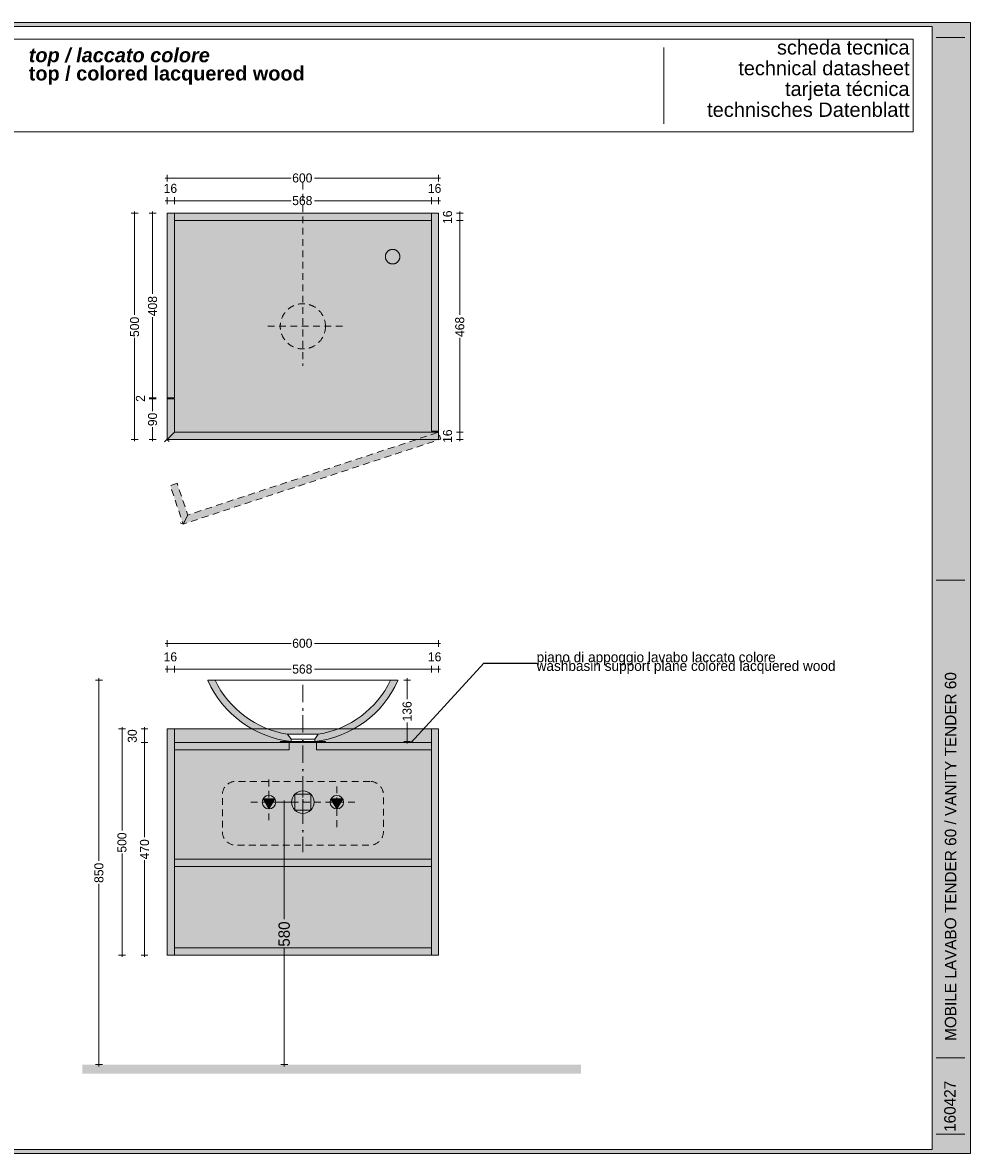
# Model space of a CAD drawing. Extents: x 229962 to 237704, y -185741 to -183241.
# Tile 2 of 4: x 231499 to 233593, y -185741 to -183241. Entities that reach past the tile are written whole.
import ezdxf

# ---------------------------------------------------------------- set-up
doc = ezdxf.new("R2010")
doc.units = 0
doc.header["$MEASUREMENT"] = 0
for name, pattern in [('Achse', [2300, 0, -800, 1500, 0]), ('AStair_dashed', [1800, 800, -1000]), ('Punto & Linea', [67.027776, 35.277777, -17.638888, 0, -14.111111]), ('Tratteggio', [25, 15, -10]), ('Wipeout_Contour', [1000, 0, -1000])]:
    doc.linetypes.add(name, pattern=pattern)
for name, color, linetype, lineweight in [('007-Etichette.AI_Num_Penna__1', 7, 'Continuous', 9), ('007-Etichette.AI_Num_Penna__95', 8, 'Continuous', 13), ('032-Muri Esterni.MVI_Num_Penna__10', 1, 'Continuous', 18), ('032-Muri Esterni.MVI_Num_Penna__1_Num_Penna__1', 7, 'Continuous', 9), ('036-SOLAI_MVI_Num_Penna__10', 1, 'Continuous', 18), ('091-Quote lineari.XII_Num_Penna__1', 7, 'Continuous', 9), ('091-Quote lineari.XII_Num_Penna__10', 1, 'Continuous', 18), ('0_Num_Penna__1', 7, 'Continuous', 9), ('0_Num_Penna__10', 1, 'Continuous', 18), ('0_Num_Penna__91', 255, 'Continuous', 13), ('0_Num_Penna__95', 8, 'Continuous', 13), ('1_Num_Penna__21', 7, 'Continuous', 20), ('Retini_Num_Penna__1', 7, 'Continuous', 9), ('Retini_Num_Penna__21', 7, 'Continuous', 20), ('Retini_Num_Penna__95', 8, 'Continuous', 13), ('SCRITTE_Num_Penna__95', 8, 'Continuous', 13), ('Strumenti_Num_Penna__91', 255, 'Continuous', 13), ('Testi_Num_Penna__1', 7, 'Continuous', 9), ('Testi_Num_Penna__91', 255, 'Continuous', 13)]:
    doc.layers.add(name, color=color, linetype=linetype, lineweight=lineweight)
for name, color, linetype in [('032-Muri Esterni.MVI', 7, 'Continuous'), ('091-Quote lineari.XII', 7, 'Continuous'), ('Retini', 7, 'Continuous')]:
    doc.layers.add(name, color=color, linetype=linetype)
for name, color, linetype, lineweight, true_color in [('032-Muri Esterni.MVI_Num_Penna__2', 7, 'Continuous', 13, 0x747474), ('032-Muri Esterni.MVI_Num_Penna__94', 7, 'Continuous', 13, 0x9f9f9f), ('0_Num_Penna__2', 7, 'Continuous', 13, 0x747474), ('MK_BOXspace_Num_Penna__96', 7, 'Continuous', 13, 0x5f5f5f), ('Retini_Num_Penna__2', 7, 'Continuous', 13, 0x747474)]:
    doc.layers.add(name, color=color, linetype=linetype, lineweight=lineweight, true_color=true_color)
doc.styles.add('GENERATED_STYLE_1', font='txt')
doc.styles.add('GENERATED_STYLE_2', font='txt')
doc.styles.add('GENERATED_STYLE_6', font='txt')
doc.styles.add('GENERATED_STYLE_7', font='txt')
doc.dimstyles.new('GENERATED_STYLE__1', dxfattribs={"dimtxt": 20, "dimasz": 7.6, "dimexe": 0.18, "dimexo": 100, "dimgap": 0.09, "dimtad": 0, "dimtih": 1, "dimtoh": 1, "dimdec": 0, "dimzin": 0, "dimdsep": 46, "dimtxsty": 'GENERATED_STYLE_1', "dimblk": 'ARROWHEAD_0', "dimblk1": 'ARROWHEAD_0', "dimblk2": 'ARROWHEAD_0', "dimcen": 0.09, "dimclrd": 7, "dimclre": 7, "dimclrt": 7, "dimazin": 0, "dimtfac": 1, "dimtdec": 4, "dimtmove": 0, "dimatfit": 3, "dimfxl": 0, "dimtolj": 1, "dimtzin": 0, "dimarcsym": 0})
doc.dimstyles.new('GENERATED_STYLE__2', dxfattribs={"dimtxt": 20, "dimasz": 7.6, "dimexe": 0.18, "dimexo": 100, "dimgap": 0.09, "dimtad": 0, "dimdec": 0, "dimzin": 0, "dimdsep": 46, "dimtxsty": 'GENERATED_STYLE_1', "dimblk": 'ARROWHEAD_0', "dimblk1": 'ARROWHEAD_0', "dimblk2": 'ARROWHEAD_0', "dimcen": 0.09, "dimclrd": 7, "dimclre": 7, "dimclrt": 7, "dimazin": 0, "dimtfac": 1, "dimtdec": 4, "dimtmove": 0, "dimatfit": 3, "dimfxl": 0, "dimtolj": 1, "dimtzin": 0, "dimarcsym": 0})
doc.dimstyles.new('GENERATED_STYLE__3', dxfattribs={"dimtxt": 20, "dimasz": 7.6, "dimexe": 0.18, "dimexo": 500, "dimgap": 0.09, "dimtad": 0, "dimtih": 1, "dimtoh": 1, "dimdec": 0, "dimzin": 0, "dimdsep": 46, "dimtxsty": 'GENERATED_STYLE_1', "dimblk": 'ARROWHEAD_0', "dimblk1": 'ARROWHEAD_0', "dimblk2": 'ARROWHEAD_0', "dimcen": 0.09, "dimclrd": 7, "dimclre": 7, "dimclrt": 7, "dimazin": 0, "dimtfac": 1, "dimtdec": 4, "dimtmove": 0, "dimatfit": 3, "dimfxl": 0, "dimtolj": 1, "dimtzin": 0, "dimarcsym": 0})
doc.dimstyles.new('GENERATED_STYLE__4', dxfattribs={"dimtxt": 20, "dimasz": 7.6, "dimexe": 0.18, "dimexo": 500, "dimgap": 0.09, "dimtad": 0, "dimdec": 0, "dimzin": 0, "dimdsep": 46, "dimtxsty": 'GENERATED_STYLE_1', "dimblk": 'ARROWHEAD_0', "dimblk1": 'ARROWHEAD_0', "dimblk2": 'ARROWHEAD_0', "dimcen": 0.09, "dimclrd": 7, "dimclre": 7, "dimclrt": 7, "dimazin": 0, "dimtfac": 1, "dimtdec": 4, "dimtmove": 0, "dimatfit": 3, "dimfxl": 0, "dimtolj": 1, "dimtzin": 0, "dimarcsym": 0})
doc.dimstyles.new('GENERATED_STYLE__5', dxfattribs={"dimtxt": 25, "dimasz": 7.6, "dimexe": 0.18, "dimexo": 6, "dimgap": 0.09, "dimtad": 0, "dimdec": 0, "dimzin": 0, "dimdsep": 46, "dimtxsty": 'GENERATED_STYLE_1', "dimblk": 'ARROWHEAD_0', "dimblk1": 'ARROWHEAD_0', "dimblk2": 'ARROWHEAD_0', "dimcen": 0.09, "dimclrd": 1, "dimclre": 1, "dimclrt": 1, "dimazin": 0, "dimtfac": 1, "dimtdec": 4, "dimtmove": 0, "dimatfit": 3, "dimfxl": 0, "dimtolj": 1, "dimtzin": 0, "dimarcsym": 0})
doc.dimstyles.new('GENERATED_STYLE__6', dxfattribs={"dimtxt": 0.18, "dimasz": 4.56, "dimexe": 0.18, "dimexo": 0.0625, "dimgap": 0.09, "dimtad": 0, "dimtih": 1, "dimtoh": 1, "dimdec": 4, "dimzin": 0, "dimdsep": 46, "dimcen": 0.09, "dimadec": 0, "dimazin": 0, "dimtfac": 1, "dimtdec": 4, "dimtmove": 0, "dimatfit": 3, "dimldrblk": 'ARROWHEAD_11', "dimfxl": 0, "dimtolj": 1, "dimtzin": 0, "dimarcsym": 0})

# ---------------------------------------------------------------- blocks, each defined once
blk = doc.blocks.new('Arco_1', base_point=(232417.9, -184144.4))
at = {"layer": '032-Muri Esterni.MVI_Num_Penna__2', "linetype": 'Continuous'}
for p, q in [((231817.3, -184162.4), (231812.4, -184167.6)), ((231817.3, -184162.4), (231822.4, -184167.3)), ((231853.1, -184349.7), (231856.2, -184343.3)), ((231853.1, -184349.7), (231846.7, -184346.7))]:
    blk.add_line(p, q, dxfattribs=at)
at = {"layer": '032-Muri Esterni.MVI_Num_Penna__94', "linetype": 'Achse'}
blk.add_arc((232417.9, -184144.4), 600.9, 181.7184, 199.9743, dxfattribs=at)
blk = doc.blocks.new('*D4')
at = {"layer": '091-Quote lineari.XII_Num_Penna__1', "linetype": 'Continuous'}
for p, q in [((231813.9, -183634.7), (231817.9, -183634.7)), ((231817.9, -183642.2), (231817.9, -183627.2)), ((231817.9, -183634.7), (231833.9, -183634.7)), ((231833.9, -183642.2), (231833.9, -183627.2))]:
    blk.add_line(p, q, dxfattribs=at)
at = {"layer": '091-Quote lineari.XII_Num_Penna__1', "char_height": 20, "attachment_point": 7, "style": 'GENERATED_STYLE_1'}
for s, insert in [('{16}', (231810.2, -183617.7)), ('{16}', (232394.2, -183617.7)), ('{568}', (232094.3, -183644.7))]:
    blk.add_mtext(s, dxfattribs=dict(at, insert=insert))
blk = doc.blocks.new('ARROWHEAD_0')
at = {"color": 0, "linetype": 'Continuous', "lineweight": 0}
for p, q in [((0, 0), (-1, 0)), ((0, -0.5), (0, 0.5))]:
    blk.add_line(p, q, dxfattribs=at)
blk = doc.blocks.new('*D6')
at = {"layer": '091-Quote lineari.XII_Num_Penna__1', "linetype": 'Continuous'}
for p, q in [((231833.9, -183642.2), (231833.9, -183627.2)), ((231833.9, -183634.7), (232092.3, -183634.7)), ((232143.4, -183634.7), (232401.9, -183634.7)), ((232401.9, -183642.2), (232401.9, -183627.2))]:
    blk.add_line(p, q, dxfattribs=at)
at = {"layer": '091-Quote lineari.XII_Num_Penna__1', "char_height": 20, "attachment_point": 7, "style": 'GENERATED_STYLE_1'}
for s, insert in [('{16}', (231810.2, -183617.7)), ('{16}', (232394.2, -183617.7)), ('{568}', (232094.3, -183644.7))]:
    blk.add_mtext(s, dxfattribs=dict(at, insert=insert))
blk = doc.blocks.new('*D7')
at = {"layer": '091-Quote lineari.XII_Num_Penna__1', "linetype": 'Continuous'}
for p, q in [((232401.9, -183642.2), (232401.9, -183627.2)), ((232401.9, -183634.7), (232417.9, -183634.7)), ((232417.9, -183642.2), (232417.9, -183627.2)), ((232417.9, -183634.7), (232421.9, -183634.7))]:
    blk.add_line(p, q, dxfattribs=at)
at = {"layer": '091-Quote lineari.XII_Num_Penna__1', "char_height": 20, "attachment_point": 7, "style": 'GENERATED_STYLE_1'}
for s, insert in [('{16}', (231810.2, -183617.7)), ('{16}', (232394.2, -183617.7)), ('{568}', (232094.3, -183644.7))]:
    blk.add_mtext(s, dxfattribs=dict(at, insert=insert))
blk = doc.blocks.new('*D8')
at = {"layer": '091-Quote lineari.XII_Num_Penna__1', "linetype": 'Continuous'}
for p, q in [((231813.9, -183584.7), (231817.9, -183584.7)), ((231817.9, -183592.2), (231817.9, -183577.2)), ((231817.9, -183584.7), (232092.3, -183584.7)), ((232143.4, -183584.7), (232417.9, -183584.7)), ((232417.9, -183592.2), (232417.9, -183577.2)), ((232417.9, -183584.7), (232421.9, -183584.7))]:
    blk.add_line(p, q, dxfattribs=at)
at = {"layer": '091-Quote lineari.XII_Num_Penna__1', "insert": (232094.3, -183594.7), "char_height": 20, "attachment_point": 7, "style": 'GENERATED_STYLE_1'}
blk.add_mtext('{600}', dxfattribs=at)
blk = doc.blocks.new('*D9')
at = {"layer": '091-Quote lineari.XII_Num_Penna__1', "linetype": 'Continuous'}
for p, q in [((231793.4, -184072.4), (231778.4, -184072.4)), ((231785.9, -184099.7), (231785.9, -184072.4)), ((231785.9, -184162.4), (231785.9, -184135.1)), ((231793.4, -184162.4), (231778.4, -184162.4)), ((231785.9, -184166.4), (231785.9, -184162.4))]:
    blk.add_line(p, q, dxfattribs=at)
at = {"layer": '091-Quote lineari.XII_Num_Penna__1', "char_height": 20, "attachment_point": 7, "rotation": 90, "style": 'GENERATED_STYLE_1'}
for s, insert in [('{408}', (231795.9, -183890)), ('{2}', (231768.9, -184079.3)), ('{90}', (231795.9, -184133.1))]:
    blk.add_mtext(s, dxfattribs=dict(at, insert=insert))
blk = doc.blocks.new('*D10')
at = {"layer": '091-Quote lineari.XII_Num_Penna__1', "linetype": 'Continuous'}
for p, q in [((231793.4, -184070.4), (231778.4, -184070.4)), ((231785.9, -184072.4), (231785.9, -184070.4)), ((231793.4, -184072.4), (231778.4, -184072.4))]:
    blk.add_line(p, q, dxfattribs=at)
at = {"layer": '091-Quote lineari.XII_Num_Penna__1', "char_height": 20, "attachment_point": 7, "rotation": 90, "style": 'GENERATED_STYLE_1'}
for s, insert in [('{408}', (231795.9, -183890)), ('{2}', (231768.9, -184079.3)), ('{90}', (231795.9, -184133.1))]:
    blk.add_mtext(s, dxfattribs=dict(at, insert=insert))
blk = doc.blocks.new('*D11')
at = {"layer": '091-Quote lineari.XII_Num_Penna__1', "linetype": 'Continuous'}
for p, q in [((231793.4, -183662.4), (231778.4, -183662.4)), ((231785.9, -183662.4), (231785.9, -183658.4)), ((231785.9, -183840.9), (231785.9, -183662.4)), ((231785.9, -184070.4), (231785.9, -183892)), ((231793.4, -184070.4), (231778.4, -184070.4))]:
    blk.add_line(p, q, dxfattribs=at)
at = {"layer": '091-Quote lineari.XII_Num_Penna__1', "char_height": 20, "attachment_point": 7, "rotation": 90, "style": 'GENERATED_STYLE_1'}
for s, insert in [('{408}', (231795.9, -183890)), ('{2}', (231768.9, -184079.3)), ('{90}', (231795.9, -184133.1))]:
    blk.add_mtext(s, dxfattribs=dict(at, insert=insert))
blk = doc.blocks.new('*D12')
at = {"layer": '091-Quote lineari.XII_Num_Penna__1', "linetype": 'Continuous'}
for p, q in [((231753.6, -183662.4), (231738.6, -183662.4)), ((231746.1, -183662.4), (231746.1, -183658.4)), ((231746.1, -183886.9), (231746.1, -183662.4)), ((231746.1, -184162.4), (231746.1, -183938)), ((231753.6, -184162.4), (231738.6, -184162.4)), ((231746.1, -184166.4), (231746.1, -184162.4))]:
    blk.add_line(p, q, dxfattribs=at)
at = {"layer": '091-Quote lineari.XII_Num_Penna__1', "insert": (231756.1, -183936), "char_height": 20, "attachment_point": 7, "rotation": 90, "style": 'GENERATED_STYLE_1'}
blk.add_mtext('{500}', dxfattribs=at)
blk = doc.blocks.new('*D13')
at = {"layer": '091-Quote lineari.XII_Num_Penna__1', "linetype": 'Continuous'}
for p, q in [((232472.3, -184146.4), (232457.3, -184146.4)), ((232464.8, -184162.4), (232464.8, -184146.4)), ((232472.3, -184162.4), (232457.3, -184162.4)), ((232464.8, -184166.4), (232464.8, -184162.4))]:
    blk.add_line(p, q, dxfattribs=at)
at = {"layer": '091-Quote lineari.XII_Num_Penna__1', "char_height": 20, "attachment_point": 7, "rotation": 90, "style": 'GENERATED_STYLE_1'}
for s, insert in [('{16}', (232447.8, -183686.1)), ('{468}', (232474.8, -183936)), ('{16}', (232447.8, -184170.1))]:
    blk.add_mtext(s, dxfattribs=dict(at, insert=insert))
blk = doc.blocks.new('*D14')
at = {"layer": '091-Quote lineari.XII_Num_Penna__1', "linetype": 'Continuous'}
for p, q in [((232472.3, -183678.4), (232457.3, -183678.4)), ((232464.8, -183886.9), (232464.8, -183678.4)), ((232464.8, -184146.4), (232464.8, -183938)), ((232472.3, -184146.4), (232457.3, -184146.4))]:
    blk.add_line(p, q, dxfattribs=at)
at = {"layer": '091-Quote lineari.XII_Num_Penna__1', "char_height": 20, "attachment_point": 7, "rotation": 90, "style": 'GENERATED_STYLE_1'}
for s, insert in [('{16}', (232447.8, -183686.1)), ('{468}', (232474.8, -183936)), ('{16}', (232447.8, -184170.1))]:
    blk.add_mtext(s, dxfattribs=dict(at, insert=insert))
blk = doc.blocks.new('*D15')
at = {"layer": '091-Quote lineari.XII_Num_Penna__1', "linetype": 'Continuous'}
for p, q in [((232472.3, -183662.4), (232457.3, -183662.4)), ((232464.8, -183662.4), (232464.8, -183658.4)), ((232464.8, -183678.4), (232464.8, -183662.4)), ((232472.3, -183678.4), (232457.3, -183678.4))]:
    blk.add_line(p, q, dxfattribs=at)
at = {"layer": '091-Quote lineari.XII_Num_Penna__1', "char_height": 20, "attachment_point": 7, "rotation": 90, "style": 'GENERATED_STYLE_1'}
for s, insert in [('{16}', (232447.8, -183686.1)), ('{468}', (232474.8, -183936)), ('{16}', (232447.8, -184170.1))]:
    blk.add_mtext(s, dxfattribs=dict(at, insert=insert))
blk = doc.blocks.new('*D16')
at = {"layer": '091-Quote lineari.XII_Num_Penna__1', "linetype": 'Continuous'}
for p, q in [((231813.9, -184670.3), (231817.9, -184670.3)), ((231817.9, -184677.8), (231817.9, -184662.8)), ((231817.9, -184670.3), (231833.9, -184670.3)), ((231833.9, -184677.8), (231833.9, -184662.8))]:
    blk.add_line(p, q, dxfattribs=at)
at = {"layer": '091-Quote lineari.XII_Num_Penna__1', "char_height": 20, "attachment_point": 7, "style": 'GENERATED_STYLE_1'}
for s, insert in [('{16}', (231810.2, -184653.3)), ('{16}', (232394.2, -184653.3)), ('{568}', (232094.3, -184680.3))]:
    blk.add_mtext(s, dxfattribs=dict(at, insert=insert))
blk = doc.blocks.new('*D17')
at = {"layer": '091-Quote lineari.XII_Num_Penna__1', "linetype": 'Continuous'}
for p, q in [((231833.9, -184677.8), (231833.9, -184662.8)), ((231833.9, -184670.3), (232092.3, -184670.3)), ((232143.4, -184670.3), (232401.9, -184670.3)), ((232401.9, -184677.8), (232401.9, -184662.8))]:
    blk.add_line(p, q, dxfattribs=at)
at = {"layer": '091-Quote lineari.XII_Num_Penna__1', "char_height": 20, "attachment_point": 7, "style": 'GENERATED_STYLE_1'}
for s, insert in [('{16}', (231810.2, -184653.3)), ('{16}', (232394.2, -184653.3)), ('{568}', (232094.3, -184680.3))]:
    blk.add_mtext(s, dxfattribs=dict(at, insert=insert))
blk = doc.blocks.new('*D18')
at = {"layer": '091-Quote lineari.XII_Num_Penna__1', "linetype": 'Continuous'}
for p, q in [((232401.9, -184677.8), (232401.9, -184662.8)), ((232401.9, -184670.3), (232417.9, -184670.3)), ((232417.9, -184677.8), (232417.9, -184662.8)), ((232417.9, -184670.3), (232421.9, -184670.3))]:
    blk.add_line(p, q, dxfattribs=at)
at = {"layer": '091-Quote lineari.XII_Num_Penna__1', "char_height": 20, "attachment_point": 7, "style": 'GENERATED_STYLE_1'}
for s, insert in [('{16}', (231810.2, -184653.3)), ('{16}', (232394.2, -184653.3)), ('{568}', (232094.3, -184680.3))]:
    blk.add_mtext(s, dxfattribs=dict(at, insert=insert))
blk = doc.blocks.new('*D19')
at = {"layer": '091-Quote lineari.XII_Num_Penna__1', "linetype": 'Continuous'}
for p, q in [((231813.9, -184613.3), (231817.9, -184613.3)), ((231817.9, -184620.8), (231817.9, -184605.8)), ((231817.9, -184613.3), (232092.3, -184613.3)), ((232143.4, -184613.3), (232417.9, -184613.3)), ((232417.9, -184620.8), (232417.9, -184605.8)), ((232417.9, -184613.3), (232421.9, -184613.3))]:
    blk.add_line(p, q, dxfattribs=at)
at = {"layer": '091-Quote lineari.XII_Num_Penna__1', "insert": (232094.3, -184623.3), "char_height": 20, "attachment_point": 7, "style": 'GENERATED_STYLE_1'}
blk.add_mtext('{600}', dxfattribs=at)
blk = doc.blocks.new('*D20')
at = {"layer": '091-Quote lineari.XII_Num_Penna__1', "linetype": 'Continuous'}
for p, q in [((231775.6, -184832.3), (231760.6, -184832.3)), ((231768.1, -185041.7), (231768.1, -184832.3)), ((231768.1, -185302.3), (231768.1, -185092.8)), ((231775.6, -185302.3), (231760.6, -185302.3)), ((231768.1, -185306.3), (231768.1, -185302.3))]:
    blk.add_line(p, q, dxfattribs=at)
at = {"layer": '091-Quote lineari.XII_Num_Penna__1', "char_height": 20, "attachment_point": 7, "rotation": 90, "style": 'GENERATED_STYLE_1'}
for s, insert in [('{30}', (231751.1, -184833)), ('{470}', (231778.1, -185090.8))]:
    blk.add_mtext(s, dxfattribs=dict(at, insert=insert))
blk = doc.blocks.new('*D21')
at = {"layer": '091-Quote lineari.XII_Num_Penna__1', "linetype": 'Continuous'}
for p, q in [((231775.6, -184802.3), (231760.6, -184802.3)), ((231768.1, -184802.3), (231768.1, -184798.3)), ((231768.1, -184832.3), (231768.1, -184802.3)), ((231775.6, -184832.3), (231760.6, -184832.3))]:
    blk.add_line(p, q, dxfattribs=at)
at = {"layer": '091-Quote lineari.XII_Num_Penna__1', "char_height": 20, "attachment_point": 7, "rotation": 90, "style": 'GENERATED_STYLE_1'}
for s, insert in [('{30}', (231751.1, -184833)), ('{470}', (231778.1, -185090.8))]:
    blk.add_mtext(s, dxfattribs=dict(at, insert=insert))
blk = doc.blocks.new('*D22')
at = {"layer": '091-Quote lineari.XII_Num_Penna__1', "linetype": 'Continuous'}
for p, q in [((231725.7, -184802.3), (231710.7, -184802.3)), ((231718.2, -184802.3), (231718.2, -184798.3)), ((231718.2, -185026.7), (231718.2, -184802.3)), ((231718.2, -185302.3), (231718.2, -185077.8)), ((231725.7, -185302.3), (231710.7, -185302.3)), ((231718.2, -185306.3), (231718.2, -185302.3))]:
    blk.add_line(p, q, dxfattribs=at)
at = {"layer": '091-Quote lineari.XII_Num_Penna__1', "insert": (231728.2, -185075.8), "char_height": 20, "attachment_point": 7, "rotation": 90, "style": 'GENERATED_STYLE_1'}
blk.add_mtext('{500}', dxfattribs=at)
blk = doc.blocks.new('*D23')
at = {"layer": '091-Quote lineari.XII_Num_Penna__10', "linetype": 'Continuous'}
for p, q in [((232084.3, -184964.3), (232069.3, -184964.3)), ((232076.8, -184964.3), (232076.8, -184960.3)), ((232076.8, -185222.8), (232076.8, -184964.3)), ((232076.8, -185544.3), (232076.8, -185285.7)), ((232084.3, -185544.3), (232069.3, -185544.3)), ((232076.8, -185548.3), (232076.8, -185544.3))]:
    blk.add_line(p, q, dxfattribs=at)
at = {"layer": '091-Quote lineari.XII_Num_Penna__10', "insert": (232089.3, -185283.7), "char_height": 25, "attachment_point": 7, "rotation": 90, "style": 'GENERATED_STYLE_1'}
blk.add_mtext('{580}', dxfattribs=at)
blk = doc.blocks.new('*D28')
at = {"layer": '091-Quote lineari.XII_Num_Penna__1', "linetype": 'Continuous'}
for p, q in [((231674.8, -184694.3), (231659.8, -184694.3)), ((231667.3, -184694.3), (231667.3, -184690.3)), ((231667.3, -185093.7), (231667.3, -184694.3)), ((231667.3, -185544.3), (231667.3, -185144.8)), ((231674.8, -185544.3), (231659.8, -185544.3)), ((231667.3, -185548.3), (231667.3, -185544.3))]:
    blk.add_line(p, q, dxfattribs=at)
at = {"layer": '091-Quote lineari.XII_Num_Penna__1', "insert": (231677.3, -185142.8), "char_height": 20, "attachment_point": 7, "rotation": 90, "style": 'GENERATED_STYLE_1'}
blk.add_mtext('{850}', dxfattribs=at)
blk = doc.blocks.new('ARROWHEAD_11')
at = {"color": 0, "linetype": 'Continuous', "lineweight": 0}
blk.add_line((0, 0), (-1, 0), dxfattribs=at)
at = {"color": 0, "linetype": 'Continuous', "lineweight": 0, "const_width": 0.25, "flags": 128}
blk.add_lwpolyline([(-0.125, 0, 1), (0.125, 0, 1)], format="xyb", close=True, dxfattribs=at)
blk = doc.blocks.new('*D58')
at = {"layer": '091-Quote lineari.XII_Num_Penna__1', "linetype": 'Continuous'}
for p, q in [((232355.9, -184694.3), (232340.9, -184694.3)), ((232348.4, -184694.3), (232348.4, -184690.3)), ((232348.4, -184736.7), (232348.4, -184694.3)), ((232348.4, -184830.3), (232348.4, -184787.8)), ((232355.9, -184830.3), (232340.9, -184830.3)), ((232348.4, -184834.3), (232348.4, -184830.3))]:
    blk.add_line(p, q, dxfattribs=at)
at = {"layer": '091-Quote lineari.XII_Num_Penna__1', "insert": (232358.4, -184785.8), "char_height": 20, "attachment_point": 7, "rotation": 90, "style": 'GENERATED_STYLE_1'}
blk.add_mtext('{136}', dxfattribs=at)

msp = doc.modelspace()

# ---------------------------------------------------------------- hatches: boundary and pattern name
at = {"layer": '0_Num_Penna__10', "linetype": 'Continuous'}
for points in [[(232100.2, -184946.3), (232135.6, -184946.3), (232135.6, -184981.6), (232100.2, -184981.6)], [(232042.9, -184979.3), (232055.9, -184956.8), (232029.9, -184956.8)], [(232192.9, -184979.3), (232179.9, -184956.8), (232205.9, -184956.8)]]:
    msp.add_hatch(color=256, dxfattribs=at).paths.add_polyline_path(points, flags=0)
at = {"layer": '0_Num_Penna__91', "linetype": 'Continuous'}
for points in [[(231817.9, -184162.4), (232417.9, -184162.4), (232417.9, -183662.4), (231817.9, -183662.4)], [(231817.9, -183662.4), (231833.9, -183662.4), (231833.9, -184070.4), (231817.9, -184070.4)], [(231833.9, -183678.4), (231833.9, -183662.4), (232401.9, -183662.4), (232401.9, -183678.4)], [(232401.9, -183662.4), (232417.9, -183662.4), (232417.9, -184144.4), (232401.9, -184144.4)], [(231833.9, -184072.4), (231817.9, -184072.4), (231817.9, -184146.4), (231817.9, -184162.4), (231833.9, -184162.4), (232417.9, -184162.4), (232417.9, -184146.4), (231833.9, -184146.4)], [(231840.1, -184259.2), (231824.9, -184264.2), (231848.1, -184334.5), (231853.1, -184349.7), (231868.3, -184344.7), (232422.9, -184161.6), (232417.9, -184146.4), (231863.3, -184329.5)], [(231817.9, -185302.3), (232417.9, -185302.3), (232417.9, -184802.3), (231817.9, -184802.3)]]:
    msp.add_hatch(color=256, dxfattribs=at).paths.add_polyline_path(points, flags=0)
at = {"layer": 'MK_BOXspace_Num_Penna__96', "linetype": 'Continuous'}
msp.add_hatch(color=256, dxfattribs=at).paths.add_polyline_path([(231630.3, -185564.3), (232732.9, -185564.3), (232732.9, -185544.3), (231630.3, -185544.3)], flags=0)
at = {"layer": 'Retini_Num_Penna__2', "linetype": 'Continuous'}
for points in [[(231833.9, -184802.3), (231817.9, -184802.3), (231817.9, -185302.3), (231833.9, -185302.3)], [(232417.9, -184802.3), (232401.9, -184802.3), (232401.9, -185302.3), (232417.9, -185302.3)], [(231833.9, -185090.3), (231833.9, -185106.3), (232401.9, -185106.3), (232401.9, -185090.3)], [(231833.9, -185286.3), (231833.9, -185302.3), (232401.9, -185302.3), (232401.9, -185286.3)]]:
    msp.add_hatch(color=256, dxfattribs=at).paths.add_polyline_path(points, flags=0)

# ---------------------------------------------------------------- linework, layer by layer
at = {"layer": '032-Muri Esterni.MVI_Num_Penna__10', "linetype": 'Continuous'}
for centre, radius in [((232117.9, -184964.3), 25), ((232042.9, -184964.3), 15), ((232192.9, -184964.3), 15)]:
    msp.add_circle(centre, radius, dxfattribs=at)
at = {"layer": '032-Muri Esterni.MVI_Num_Penna__1_Num_Penna__1', "linetype": 'AStair_dashed'}
msp.add_circle((232316.2, -183758.4), 16, dxfattribs=at)
at = {"layer": '032-Muri Esterni.MVI_Num_Penna__94', "linetype": 'Continuous'}
for p, q in [((231833.9, -184146.4), (231817.9, -184162.4)), ((231863.3, -184329.5), (231853.1, -184349.7))]:
    msp.add_line(p, q, dxfattribs=at)
at = {"layer": '032-Muri Esterni.MVI_Num_Penna__94', "linetype": 'Tratteggio', "flags": 128}
msp.add_lwpolyline([(232265.9, -184918.3), (231969.9, -184918.3, 0.414214), (231939.9, -184948.3), (231939.9, -185029.3, 0.414214), (231969.9, -185059.3), (232265.9, -185059.3, 0.414214), (232295.9, -185029.3), (232295.9, -184948.3, 0.414214)], format="xyb", close=True, dxfattribs=at)
at = {"layer": '032-Muri Esterni.MVI_Num_Penna__94', "linetype": 'Tratteggio'}
msp.add_circle((232117.9, -183912.4), 50, dxfattribs=at)
at = {"layer": '036-SOLAI_MVI_Num_Penna__10', "linetype": 'Tratteggio'}
for p, q in [((232117.9, -183594.7), (232117.9, -183999.4)), ((232205.4, -183912.4), (232030.4, -183912.4)), ((232042.9, -184914.3), (232042.9, -185014.3)), ((232117.9, -184914.3), (232117.9, -185014.3)), ((232192.9, -184929.3), (232192.9, -185029.3)), ((232092.9, -184964.3), (231992.9, -184964.3)), ((232067.9, -184964.3), (232167.9, -184964.3)), ((232142.9, -184964.3), (232242.9, -184964.3))]:
    msp.add_line(p, q, dxfattribs=at)
at = {"layer": '0_Num_Penna__1', "linetype": 'Continuous', "flags": 128}
for points in [[(231817.9, -184162.4), (232417.9, -184162.4), (232417.9, -183662.4), (231817.9, -183662.4)], [(231817.9, -183662.4), (231833.9, -183662.4), (231833.9, -184070.4), (231817.9, -184070.4)], [(231833.9, -183678.4), (231833.9, -183662.4), (232401.9, -183662.4), (232401.9, -183678.4)], [(232401.9, -183662.4), (232417.9, -183662.4), (232417.9, -184144.4), (232401.9, -184144.4)], [(231833.9, -184072.4), (231817.9, -184072.4), (231817.9, -184146.4), (231817.9, -184162.4), (231833.9, -184162.4), (232417.9, -184162.4), (232417.9, -184146.4), (231833.9, -184146.4)], [(231817.9, -185302.3), (232417.9, -185302.3), (232417.9, -184802.3), (231817.9, -184802.3)]]:
    msp.add_lwpolyline(points, close=True, dxfattribs=at)
at = {"layer": '0_Num_Penna__10', "linetype": 'Continuous', "flags": 128}
for points in [[(232100.2, -184946.3), (232135.6, -184946.3), (232135.6, -184981.6), (232100.2, -184981.6)], [(232042.9, -184979.3), (232055.9, -184956.8), (232029.9, -184956.8)], [(232192.9, -184979.3), (232179.9, -184956.8), (232205.9, -184956.8)]]:
    msp.add_lwpolyline(points, close=True, dxfattribs=at)
at = {"layer": '0_Num_Penna__2', "linetype": 'Tratteggio', "flags": 128}
msp.add_lwpolyline([(231840.1, -184259.2), (231824.9, -184264.2), (231848.1, -184334.5), (231853.1, -184349.7), (231868.3, -184344.7), (232422.9, -184161.6), (232417.9, -184146.4), (231863.3, -184329.5)], close=True, dxfattribs=at)
at = {"layer": '1_Num_Penna__21', "linetype": 'Continuous', "flags": 128}
msp.add_lwpolyline([(230084.6, -183482.8), (233466.5, -183482.8), (233466.5, -183277.8), (230084.6, -183277.8)], close=True, dxfattribs=at)
at = {"layer": 'Retini_Num_Penna__1', "linetype": 'Continuous', "flags": 128}
msp.add_lwpolyline([(232152, -184814, 0.245607), (232311.7, -184694.9), (232312.5, -184694.3), (231923.3, -184694.3), (231924.1, -184694.9, 0.245607), (232083.8, -184814)], format="xyb", close=True, dxfattribs=at)
at = {"layer": 'Retini_Num_Penna__21', "linetype": 'Continuous', "flags": 128}
for points in [[(231833.9, -184802.3), (231817.9, -184802.3), (231817.9, -185302.3), (231833.9, -185302.3)], [(232417.9, -184802.3), (232401.9, -184802.3), (232401.9, -185302.3), (232417.9, -185302.3)], [(231833.9, -185090.3), (231833.9, -185106.3), (232401.9, -185106.3), (232401.9, -185090.3)], [(231833.9, -185286.3), (231833.9, -185302.3), (232401.9, -185302.3), (232401.9, -185286.3)]]:
    msp.add_lwpolyline(points, close=True, dxfattribs=at)
at = {"layer": 'SCRITTE_Num_Penna__95', "linetype": 'Continuous'}
for p, q in [((232915.6, -183295.8), (232915.6, -183464.7)), ((233517.7, -183274.1), (233581, -183274.1))]:
    msp.add_line(p, q, dxfattribs=at)
at = {"layer": 'Strumenti_Num_Penna__91', "linetype": 'Continuous'}
for p, q in [((233517.7, -184473.7), (233581, -184473.7)), ((233517.7, -185529.5), (233581, -185529.5)), ((233517.7, -185698.4), (233581, -185698.4))]:
    msp.add_line(p, q, dxfattribs=at)

# ---------------------------------------------------------------- block references
at = {"layer": '032-Muri Esterni.MVI', "color": 253, "linetype": 'Achse', "lineweight": 13, "true_color": 0x9f9f9f}
msp.add_blockref('Arco_1', (232417.9, -184144.4), dxfattribs=at)

# ---------------------------------------------------------------- texts
at = {"layer": '007-Etichette.AI_Num_Penna__1', "linetype": 'Continuous', "insert": (232634.4, -184656.7), "char_height": 22.5, "width": 677.592, "attachment_point": 4, "line_spacing_factor": 0.510675, "style": 'GENERATED_STYLE_2'}
msp.add_mtext('{piano di appoggio lavabo laccato colore\\Pwashbasin support plane colored lacquered wood}', dxfattribs=at)
at = {"layer": 'Testi_Num_Penna__1', "linetype": 'Continuous', "insert": (231512.1, -183297.1), "char_height": 31.429, "attachment_point": 1, "line_spacing_factor": 0.769945, "style": 'GENERATED_STYLE_7'}
msp.add_mtext('\\A1;{\\pt184.757;\\fSwis721 BT|b1|i1|c0|p34;top / laccato colore\\P\\pt184.757;\\fSwis721 BT|b1|i0|c0|p34;\\C8;top / colored lacquered wood\\P\\pt184.757;^I}', dxfattribs=at)
at = {"layer": 'Testi_Num_Penna__1', "linetype": 'Continuous', "insert": (233458.6, -183280.1), "char_height": 31.429, "width": 569.859, "attachment_point": 3, "line_spacing_factor": 0.873194, "style": 'GENERATED_STYLE_1'}
msp.add_mtext('\\A1;{\\fSwis721 BT|b0|i0|c0|p34;scheda tecnica\\P\\C8;technical datasheet\\P\\H1.007131x;tarjeta técnica\\P\\fSwis721 BT|b0|i0|c0|p34;technisches Datenblatt}', dxfattribs=at)
at = {"layer": 'Testi_Num_Penna__91', "linetype": 'Continuous', "attachment_point": 4, "rotation": 90, "style": 'GENERATED_STYLE_6'}
for s, insert, char_height in [('{MOBILE LAVABO TENDER 60 / VANITY TENDER 60}', (233549.5, -185492), 25.335), ('{\\pt869.677;160427}', (233548.1, -185693.2), 25.334)]:
    msp.add_mtext(s, dxfattribs=dict(at, insert=insert, char_height=char_height))

# ---------------------------------------------------------------- dimensions: what is measured, and where the dimension line sits
at = {"layer": '091-Quote lineari.XII', "linetype": 'Continuous'}
for base, p1, p2, picture, middle in [((231817.9, -183584.7), (231817.9, -183662.4), (232417.9, -183662.4), '*D8', (232119.6, -183584.7)), ((231817.9, -183634.7), (231817.9, -183662.4), (231833.9, -183662.4), '*D4', (231827, -183607.7)), ((231817.9, -183634.7), (231833.9, -183662.4), (232401.9, -183662.4), '*D6', (232119.6, -183634.7)), ((231817.9, -183634.7), (232401.9, -183662.4), (232417.9, -183662.4), '*D7', (232411, -183607.7))]:
    dim = msp.add_linear_dim(base=base, p1=p1, p2=p2, dimstyle='GENERATED_STYLE__1', dxfattribs=at)
    dim.commit()
    dim.dimension.update_dxf_attribs({"geometry": picture, "text_midpoint": middle})
for base, p1, p2, dimstyle, picture, middle in [((231746.1, -184162.4), (231817.9, -184162.4), (231817.9, -183662.4), 'GENERATED_STYLE__2', '*D12', (231746.1, -183910.7)), ((231785.9, -184162.4), (231817.9, -184070.4), (231817.9, -183662.4), 'GENERATED_STYLE__2', '*D11', (231785.9, -183864.7)), ((232464.8, -184162.4), (232417.9, -184146.4), (232401.9, -183678.4), 'GENERATED_STYLE__2', '*D14', (232464.8, -183910.7)), ((232464.8, -184162.4), (232401.9, -183678.4), (232417.9, -183662.4), 'GENERATED_STYLE__2', '*D15', (232437.8, -183669.3)), ((232464.8, -184162.4), (232417.9, -184162.4), (232417.9, -184146.4), 'GENERATED_STYLE__2', '*D13', (232437.8, -184153.3)), ((231785.9, -184162.4), (231817.9, -184162.4), (231817.9, -184072.4), 'GENERATED_STYLE__2', '*D9', (231785.9, -184116.3)), ((231785.9, -184162.4), (231817.9, -184072.4), (231817.9, -184070.4), 'GENERATED_STYLE__2', '*D10', (231758.9, -184070.8)), ((231667.3, -185544.3), (231630.3, -185544.3), (231907.9, -184694.3), 'GENERATED_STYLE__4', '*D28', (231667.3, -185117.5)), ((231718.2, -185302.3), (231817.9, -185302.3), (231817.9, -184802.3), 'GENERATED_STYLE__4', '*D22', (231718.2, -185050.5)), ((231768.1, -185302.3), (231833.9, -184832.3), (231833.9, -184802.3), 'GENERATED_STYLE__4', '*D21', (231741.1, -184816.1)), ((231768.1, -185302.3), (231817.9, -185302.3), (231833.9, -184832.3), 'GENERATED_STYLE__4', '*D20', (231768.1, -185065.5))]:
    dim = msp.add_linear_dim(base=base, p1=p1, p2=p2, angle=90, dimstyle=dimstyle, dxfattribs=at)
    dim.commit()
    dim.dimension.update_dxf_attribs({"geometry": picture, "text_midpoint": middle})
at = {"layer": '091-Quote lineari.XII', "color": 1, "linetype": 'Continuous', "lineweight": 18}
dim = msp.add_linear_dim(base=(232076.8, -185544.3), p1=(231069.9, -185544.3), p2=(232167.9, -184964.3), angle=90, dimstyle='GENERATED_STYLE__5', dxfattribs=at)
dim.commit()
dim.dimension.update_dxf_attribs({"geometry": '*D23', "text_midpoint": (232076.8, -185252.1)})

# ---------------------------------------------------------------- leaders
at = {"layer": '007-Etichette.AI_Num_Penna__95', "linetype": 'Continuous', "annotation_type": 0, "has_hookline": 1, "hookline_direction": 0, "text_width": 604.3}
msp.add_leader([(232357.2, -184832.3), (232517.5, -184656.7), (232634.3, -184656.7)], dimstyle='GENERATED_STYLE__6', dxfattribs=at)

# ---------------------------------------------------------------- next in the draw order: wipeouts: each hides what was drawn before it
at = {"color": 254, "linetype": 'Wipeout_Contour', "lineweight": 0, "ltscale": 1186841.290154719}
msp.add_wipeout([(232152, -184814), (232083.8, -184814), (232091.8, -184825.3), (232144, -184825.3)], dxfattribs=at).dxf.layer = 'Retini'

# ---------------------------------------------------------------- next in the draw order: linework, layer by layer
at = {"layer": 'Retini_Num_Penna__1', "linetype": 'Continuous', "flags": 128}
msp.add_lwpolyline([(232152, -184814), (232083.8, -184814), (232091.8, -184825.3), (232144, -184825.3)], close=True, dxfattribs=at)

# ---------------------------------------------------------------- next in the draw order: dimensions: what is measured, and where the dimension line sits
at = {"layer": '091-Quote lineari.XII', "linetype": 'Continuous'}
for base, p1, p2, picture, middle in [((231817.9, -184613.3), (231817.9, -184802.3), (232417.9, -184802.3), '*D19', (232119.6, -184613.3)), ((231817.9, -184670.3), (231817.9, -184802.3), (231833.9, -184802.3), '*D16', (231827, -184643.3)), ((231817.9, -184670.3), (231833.9, -184802.3), (232401.9, -184802.3), '*D17', (232119.6, -184670.3)), ((231817.9, -184670.3), (232401.9, -184802.3), (232417.9, -184802.3), '*D18', (232411, -184643.3))]:
    dim = msp.add_linear_dim(base=base, p1=p1, p2=p2, dimstyle='GENERATED_STYLE__3', dxfattribs=at)
    dim.commit()
    dim.dimension.update_dxf_attribs({"geometry": picture, "text_midpoint": middle})

# ---------------------------------------------------------------- next in the draw order: wipeouts: each hides what was drawn before it
at = {"color": 254, "linetype": 'Wipeout_Contour', "lineweight": 0, "ltscale": 1186861.526737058}
msp.add_wipeout([(232144, -184830.3), (232144, -184825.3), (232091.8, -184825.3), (232091.8, -184830.3)], dxfattribs=at).dxf.layer = 'Retini'

# ---------------------------------------------------------------- next in the draw order: hatches: boundary and pattern name
at = {"layer": '0_Num_Penna__95', "linetype": 'Continuous'}
h = msp.add_hatch(color=256, dxfattribs=at)
h.paths.add_polyline_path([(229961.9, -185740.6), (233593.1, -185740.6), (233593.1, -183241), (229961.9, -183241)], flags=0)
h.paths.add_polyline_path([(233508.7, -183249.6), (233508.7, -185732.1), (230046.4, -185732.1), (230046.4, -183249.6)], flags=0)
at = {"layer": 'Retini_Num_Penna__2', "linetype": 'Continuous'}
for points in [[(232091.8, -184830.3), (232091.8, -184825.3), (232083.8, -184814, -0.245607), (231924.1, -184694.9), (231923.3, -184694.3), (231907.9, -184694.3), (231907.8, -184695.3, 0.26556)], [(232144, -184830.3), (232144, -184825.3), (232152, -184814, 0.245607), (232311.7, -184694.9), (232312.5, -184694.3), (232327.9, -184694.3), (232328, -184695.3, -0.26556)], [(231833.9, -184832.3), (231833.9, -184848.3), (232087.9, -184848.3), (232087.9, -184832.3)], [(232147.9, -184832.3), (232147.9, -184848.3), (232401.9, -184848.3), (232401.9, -184832.3)]]:
    msp.add_hatch(color=256, dxfattribs=at).paths.add_polyline_path(points, flags=0)

# ---------------------------------------------------------------- next in the draw order: linework, layer by layer
at = {"layer": '032-Muri Esterni.MVI_Num_Penna__94', "linetype": 'Tratteggio', "flags": 128}
msp.add_lwpolyline([(231833.9, -184832.3), (232401.9, -184832.3), (232401.9, -184802.3), (231833.9, -184802.3)], close=True, dxfattribs=at)
at = {"layer": '036-SOLAI_MVI_Num_Penna__10', "linetype": 'Punto & Linea'}
for p, q in [((232117.9, -184705.1), (232117.9, -185074.8)), ((232117.9, -184708.1), (232117.9, -185057.7))]:
    msp.add_line(p, q, dxfattribs=at)
at = {"layer": '0_Num_Penna__91', "linetype": 'Continuous'}
for p, q in [((231844.9, -184832.3), (232087.9, -184832.3)), ((232087.9, -184832.3), (232087.9, -184847.3)), ((232147.9, -184832.3), (232147.9, -184847.3))]:
    msp.add_line(p, q, dxfattribs=at)
at = {"layer": '0_Num_Penna__95', "linetype": 'Continuous', "flags": 128}
for points in [[(229961.9, -185740.6), (233593.1, -185740.6), (233593.1, -183241), (229961.9, -183241)], [(233508.7, -183249.6), (233508.7, -185732.1), (230046.4, -185732.1), (230046.4, -183249.6)]]:
    msp.add_lwpolyline(points, close=True, dxfattribs=at)
at = {"layer": 'Retini_Num_Penna__1', "linetype": 'Continuous', "flags": 128}
msp.add_lwpolyline([(232144, -184830.3), (232144, -184825.3), (232091.8, -184825.3), (232091.8, -184830.3)], close=True, dxfattribs=at)
at = {"layer": 'Retini_Num_Penna__21', "linetype": 'Continuous', "flags": 128}
for points in [[(232091.8, -184830.3), (232091.8, -184825.3), (232083.8, -184814, -0.245607), (231924.1, -184694.9), (231923.3, -184694.3), (231907.9, -184694.3), (231907.8, -184695.3, 0.26556)], [(232144, -184830.3), (232144, -184825.3), (232152, -184814, 0.245607), (232311.7, -184694.9), (232312.5, -184694.3), (232327.9, -184694.3), (232328, -184695.3, -0.26556)]]:
    msp.add_lwpolyline(points, format="xyb", close=True, dxfattribs=at)
for points in [[(231833.9, -184832.3), (231833.9, -184848.3), (232087.9, -184848.3), (232087.9, -184832.3)], [(232147.9, -184832.3), (232147.9, -184848.3), (232401.9, -184848.3), (232401.9, -184832.3)]]:
    msp.add_lwpolyline(points, close=True, dxfattribs=at)
at = {"layer": 'Retini_Num_Penna__95', "linetype": 'Continuous', "flags": 128}
msp.add_lwpolyline([(232067.9, -184832.3), (232167.9, -184832.3), (232167.9, -184830.3), (232067.9, -184830.3)], close=True, dxfattribs=at)

# ---------------------------------------------------------------- next in the draw order: dimensions: what is measured, and where the dimension line sits
at = {"layer": '091-Quote lineari.XII', "linetype": 'Continuous'}
dim = msp.add_linear_dim(base=(232348.4, -184830.3), p1=(232144, -184830.3), p2=(232327.9, -184694.3), angle=90, dimstyle='GENERATED_STYLE__4', dxfattribs=at)
dim.commit()
dim.dimension.update_dxf_attribs({"geometry": '*D58', "text_midpoint": (232348.4, -184760.5)})

doc.saveas('drawing.dxf')
